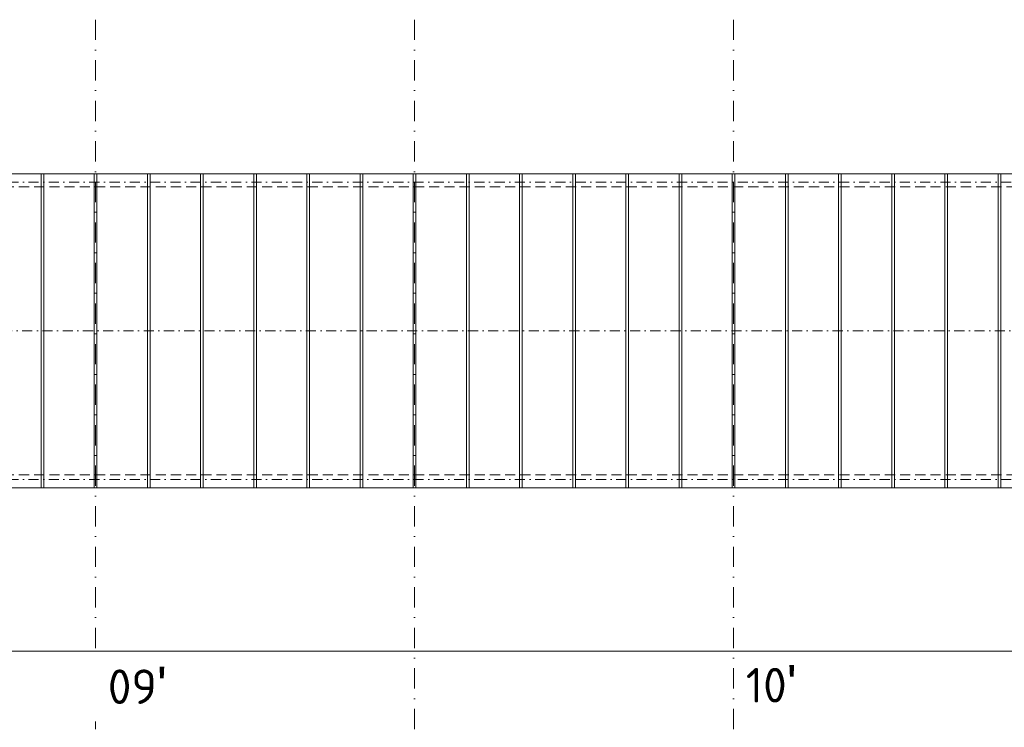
# Model space of a CAD drawing. Header units: millimetres. Extents: x -916886 to 3713765, y -2985421 to 1675785.
# Tile 167 of 256: x 89124 to 107642, y 251497 to 264800. Entities that reach past the tile are written whole.
import ezdxf

# ---------------------------------------------------------------- set-up
doc = ezdxf.new("R2010")
doc.units = ezdxf.units.MM
for name, pattern in [('CENTERX2', [101.6, 63.5, -12.7, 12.7, -12.7]), ('DASHDOT', [25.4, 12.7, -6.35, 0, -6.35]), ('ČÁRKOVANÁ', [19.05, 12.7, -6.35])]:
    doc.linetypes.add(name, pattern=pattern)
doc.layers.get('Defpoints').update_dxf_attribs({"color": 8})
for name, color, linetype, lineweight in [('A99_N_koty-200', 5, 'Continuous', 5), ('A99_N_koty-200 @ 200', 5, 'Continuous', 5), ('A99_N_koty-200 @ 50 (2)', 5, 'Continuous', 5), ('A99_N_txt-popis-200', 240, 'Continuous', 5), ('A99_S_kce-demolice', 30, 'Continuous', 20), ('A99_S_osy', 1, 'CENTERX2', 5)]:
    doc.layers.add(name, color=color, linetype=linetype, lineweight=lineweight)
doc.styles.add('A99_kota', font='isocpeur.ttf', dxfattribs={"height": 2})
doc.styles.add('ad_popis 100', font='isocpeur.ttf', dxfattribs={"height": 200})
doc.dimstyles.new('A99_kota_200 new', dxfattribs={"dimscale": 200, "dimtxt": 2, "dimasz": 1.2, "dimexe": 0.5, "dimexo": 1.5, "dimgap": 0.5, "dimtad": 1, "dimdec": 0, "dimzin": 3, "dimdsep": 46, "dimtxsty": 'A99_kota', "dimblk": 'ARCHTICK', "dimcen": 2.5, "dimazin": 2, "dimtfac": 0.75, "dimtdec": 0, "dimtix": 1, "dimtmove": 2, "dimatfit": 0, "dimfxl": 0, "dimtolj": 1, "dimtzin": 0, "dimlwd": 5, "dimlwe": 5, "dimarcsym": 0})

# ---------------------------------------------------------------- blocks, each defined once
blk = doc.blocks.new('_ArchTick')
at = {"color": 0, "linetype": 'ByBlock', "const_width": 0.15}
blk.add_lwpolyline([(-0.5, -0.5), (0.5, 0.5)], dxfattribs=at)
blk = doc.blocks.new('*D4356')
at = {"layer": 'A99_N_koty-200', "color": 0, "linetype": 'Continuous', "lineweight": 5, "transparency": 16777216}
for p, q in [((5860, 252928), (5860, 253028)), ((150690, 252928), (150690, 253028)), ((5860, 252928), (150690, 252928))]:
    blk.add_line(p, q, dxfattribs=at)
at = {"layer": 'Defpoints', "color": 0, "linetype": 'Continuous', "lineweight": 0, "transparency": 16777216}
for p in [(5860, 252928), (150690, 252928), (150690, 252928)]:
    blk.add_point(p, dxfattribs=at)
at = {"layer": 'A99_N_koty-200', "color": 0, "linetype": 'Continuous', "lineweight": 5, "transparency": 16777216, "xscale": 240, "yscale": 240, "zscale": 240, "rotation": 180}
blk.add_blockref('_ArchTick', (5860, 252928), dxfattribs=at)
at = {"layer": 'A99_N_koty-200', "color": 0, "linetype": 'Continuous', "lineweight": 5, "transparency": 16777216, "xscale": 240, "yscale": 240, "zscale": 240}
blk.add_blockref('_ArchTick', (150690, 252928), dxfattribs=at)
at = {"layer": 'A99_N_koty-200', "color": 0, "linetype": 'Continuous', "transparency": 16777216, "insert": (79415, 253228), "char_height": 400, "attachment_point": 5, "style": 'A99_kota'}
blk.add_mtext('\\A1;144830', dxfattribs=at)
blk = doc.blocks.new('*D4357')
at = {"layer": 'A99_N_koty-200', "color": 0, "linetype": 'Continuous', "lineweight": 5, "transparency": 16777216}
for p, q in [((5860, 252928), (5860, 252953)), ((5860, 252928), (150690, 252928)), ((150690, 252928), (150690, 252953))]:
    blk.add_line(p, q, dxfattribs=at)
at = {"layer": 'Defpoints', "color": 0, "linetype": 'Continuous', "lineweight": 0, "transparency": 16777216}
for p in [(5860, 252928), (150690, 252928), (150690, 252928)]:
    blk.add_point(p, dxfattribs=at)
at = {"layer": 'A99_N_koty-200', "color": 0, "linetype": 'Continuous', "lineweight": 5, "transparency": 16777216, "xscale": 60, "yscale": 60, "zscale": 60, "rotation": 180}
blk.add_blockref('_ArchTick', (5860, 252928), dxfattribs=at)
at = {"layer": 'A99_N_koty-200', "color": 0, "linetype": 'Continuous', "lineweight": 5, "transparency": 16777216, "xscale": 60, "yscale": 60, "zscale": 60}
blk.add_blockref('_ArchTick', (150690, 252928), dxfattribs=at)
at = {"layer": 'A99_N_koty-200', "color": 0, "linetype": 'Continuous', "transparency": 16777216, "insert": (78275, 253003), "char_height": 100, "attachment_point": 5, "style": 'A99_kota'}
blk.add_mtext('\\A1;144830', dxfattribs=at)
blk = doc.blocks.new('*U5162')
at = {"layer": 'A99_N_koty-200 @ 200', "linetype": 'Continuous'}
dim = blk.add_linear_dim(base=(150690, 252928.1), p1=(5860, 252928.1), p2=(150690, 252928.1), dimstyle='A99_kota_200 new', override={"dimscale": 200, "dimtix": 1, "dimtofl": 1, "dimtmove": 2, "dimatfit": 0}, dxfattribs=at)
dim.commit()
dim.dimension.update_dxf_attribs({"geometry": '*D4356', "text_midpoint": (79415, 253228.1), "dimtype": 128})
at = {"layer": 'A99_N_koty-200 @ 50 (2)', "linetype": 'Continuous'}
dim = blk.add_linear_dim(base=(150690, 252928.1), p1=(5860, 252928.1), p2=(150690, 252928.1), dimstyle='A99_kota_200 new', override={"dimscale": 50, "dimtix": 1, "dimtofl": 1, "dimtmove": 2, "dimatfit": 0}, dxfattribs=at)
dim.commit()
dim.dimension.update_dxf_attribs({"geometry": '*D4357', "text_midpoint": (78275, 253003.1)})

msp = doc.modelspace()

# ---------------------------------------------------------------- linework, layer by layer
at = {"layer": 'A99_S_kce-demolice', "color": 7, "linetype": 'Continuous', "lineweight": 9}
for p, q in [((89525, 255995), (89525, 261905)), ((89575, 255995), (89575, 261905)), ((90525, 255995), (90525, 261905)), ((90575, 255995), (90575, 261905)), ((91525, 255995), (91525, 261905)), ((91575, 255995), (91575, 261905)), ((92525, 255995), (92525, 261905)), ((92575, 255995), (92575, 261905)), ((93525, 255995), (93525, 261905)), ((93575, 255995), (93575, 261905)), ((94525, 255995), (94525, 261905)), ((94575, 255995), (94575, 261905)), ((95525, 255995), (95525, 261905)), ((95575, 255995), (95575, 261905)), ((96525, 255995), (96525, 261905)), ((96575, 255995), (96575, 261905)), ((97525, 255995), (97525, 261905)), ((97575, 255995), (97575, 261905)), ((98525, 255995), (98525, 261905)), ((98575, 255995), (98575, 261905)), ((99525, 255995), (99525, 261905)), ((99575, 255995), (99575, 261905)), ((100525, 255995), (100525, 261905)), ((100575, 255995), (100575, 261905)), ((101525, 255995), (101525, 261905)), ((101575, 255995), (101575, 261905)), ((102525, 255995), (102525, 261905)), ((102575, 255995), (102575, 261905)), ((103525, 255995), (103525, 261905)), ((103575, 255995), (103575, 261905)), ((104525, 255995), (104525, 261905)), ((104575, 255995), (104575, 261905)), ((105525, 255995), (105525, 261905)), ((105575, 255995), (105575, 261905)), ((106525, 255995), (106525, 261905)), ((106575, 255995), (106575, 261905)), ((107525, 255995), (107525, 261905)), ((107575, 255995), (107575, 261905))]:
    msp.add_line(p, q, dxfattribs=at)
at = {"layer": 'A99_S_kce-demolice', "color": 7, "linetype": 'Continuous', "lineweight": 13}
msp.add_lwpolyline([(144620, 256000), (144620, 261900), (11930, 261900), (11930, 256000)], close=True, dxfattribs=at)
at = {"layer": 'A99_S_kce-demolice', "color": 7, "linetype": 'ČÁRKOVANÁ', "lineweight": 9, "ltscale": 15}
for points in [[(144450, 261655.3), (12100, 261655.3)], [(144450, 256244.7), (12100, 256244.7)]]:
    msp.add_lwpolyline(points, dxfattribs=at)
at = {"layer": 'A99_S_kce-demolice', "color": 7, "linetype": 'Continuous', "lineweight": 9}
for points in [[(89525, 259325), (89525, 259145)], [(89575, 259325), (89575, 259145)], [(90525, 259325), (90525, 259145)], [(90575, 259325), (90575, 259145)], [(91525, 259325), (91525, 259145)], [(91575, 259325), (91575, 259145)], [(92525, 259325), (92525, 259145)], [(92575, 259325), (92575, 259145)], [(93525, 259325), (93525, 259145)], [(93575, 259325), (93575, 259145)], [(94525, 259325), (94525, 259145)], [(94575, 259325), (94575, 259145)], [(95525, 259325), (95525, 259145)], [(95575, 259325), (95575, 259145)], [(96525, 259325), (96525, 259145)], [(96575, 259325), (96575, 259145)], [(97525, 259325), (97525, 259145)], [(97575, 259325), (97575, 259145)], [(98525, 259325), (98525, 259145)], [(98575, 259325), (98575, 259145)], [(99525, 259325), (99525, 259145)], [(99575, 259325), (99575, 259145)], [(100525, 259325), (100525, 259145)], [(100575, 259325), (100575, 259145)], [(101525, 259325), (101525, 259145)], [(101575, 259325), (101575, 259145)], [(102525, 259325), (102525, 259145)], [(102575, 259325), (102575, 259145)], [(103525, 259325), (103525, 259145)], [(103575, 259325), (103575, 259145)], [(104525, 259325), (104525, 259145)], [(104575, 259325), (104575, 259145)], [(105525, 259325), (105525, 259145)], [(105575, 259325), (105575, 259145)], [(106525, 259325), (106525, 259145)], [(106575, 259325), (106575, 259145)], [(107525, 259325), (107525, 259145)], [(107575, 259325), (107575, 259145)]]:
    msp.add_lwpolyline(points, dxfattribs=at)
at = {"layer": 'A99_S_osy', "linetype": 'DASHDOT', "lineweight": 5, "ltscale": 30}
for points in [[(90550, 264800), (90550, 146890)], [(96550, 264800), (96550, 176462.5)], [(102550, 264800), (102550, 146890)]]:
    msp.add_lwpolyline(points, dxfattribs=at)
at = {"layer": 'A99_S_osy', "color": 7, "linetype": 'DASHDOT', "lineweight": 5, "ltscale": 15}
for points in [[(144740, 261745), (11865, 261745)], [(144620, 258950), (11930, 258950)], [(144740, 256155), (11865, 256155)]]:
    msp.add_lwpolyline(points, dxfattribs=at)

# ---------------------------------------------------------------- texts
at = {"layer": 'A99_N_txt-popis-200', "color": 1, "lineweight": 0, "insert": (102780, 252668.5), "char_height": 650, "attachment_point": 1, "style": 'ad_popis 100'}
msp.add_mtext_dynamic_manual_height_columns("10{\\fArial|b0|i0|c238|p34;\\H1.08333x;'}", width=832.5, gutter_width=1000, heights=[0], dxfattribs=at)

# ---------------------------------------------------------------- next in the draw order: texts
at = {"layer": 'A99_N_txt-popis-200', "color": 1, "lineweight": 0, "insert": (90780, 252640), "char_height": 650, "attachment_point": 1, "style": 'ad_popis 100', "bg_fill": 2}
msp.add_mtext_dynamic_manual_height_columns("09{\\fArial|b0|i0|c238|p34;\\H1.08333x;'}", width=832.5, gutter_width=1000, heights=[0], dxfattribs=at)

# ---------------------------------------------------------------- next in the draw order: block references
at = {"layer": 'A99_N_koty-200', "color": 4, "linetype": 'Continuous', "lineweight": 0}
msp.add_blockref('*U5162', (0, 0), dxfattribs=at)

doc.saveas('drawing.dxf')
